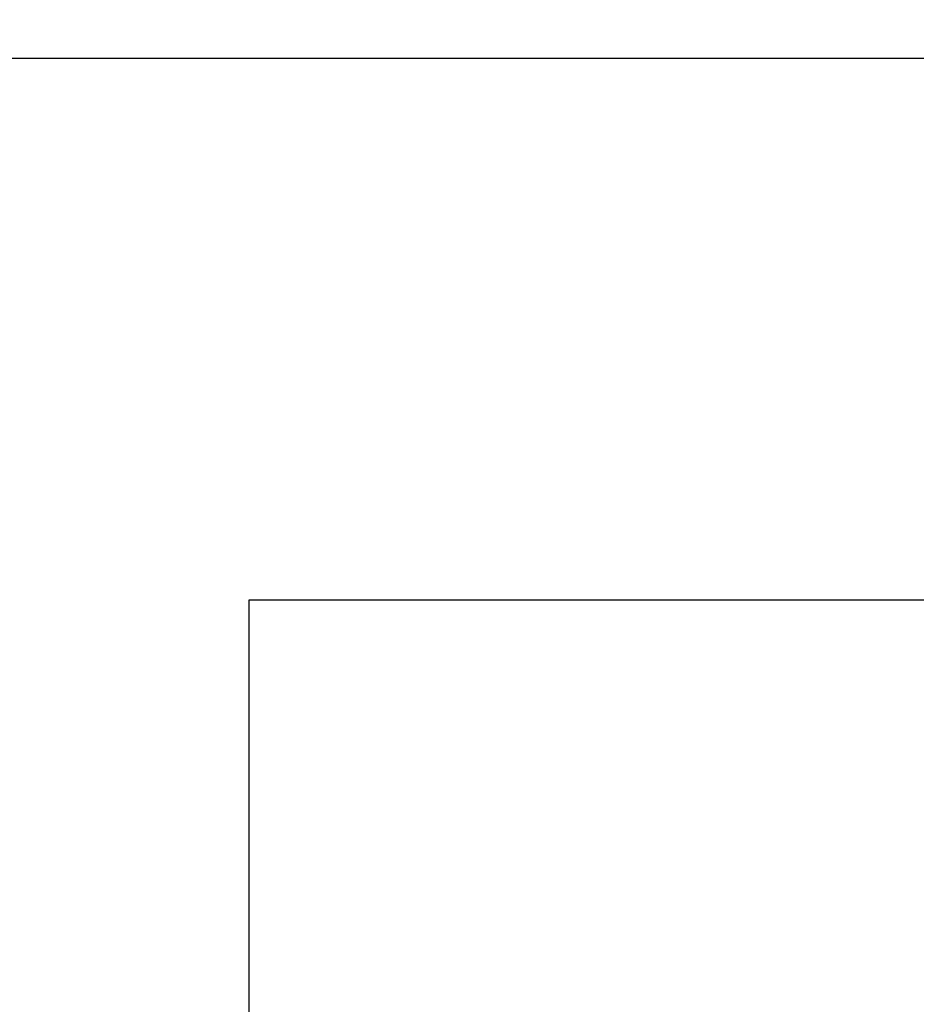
# Model space of a CAD drawing. Header units: millimetres. Extents: x 6161 to 8965, y -9035 to -5431.
# Tile 249 of 256: x 6748 to 6814, y -5983 to -5910. Entities that reach past the tile are written whole.
import ezdxf

# ---------------------------------------------------------------- set-up
doc = ezdxf.new("R2010")
doc.units = ezdxf.units.MM
doc.layers.add('Ściany', color=7, linetype='Continuous')
doc.styles.add('dwg_wymiary 50', font='romans.shx', dxfattribs={"width": 0.7, "height": 15})
doc.dimstyles.new('1-50', dxfattribs={"dimtxt": 15, "dimasz": 0.8, "dimexe": 1.25, "dimexo": 0.625, "dimgap": 3, "dimtad": 1, "dimdec": 0, "dimrnd": 0.5, "dimtxsty": 'dwg_wymiary 50', "dimblk": 'dwg_dimtick', "dimcen": 8, "dimse1": 1, "dimse2": 1, "dimclrd": 7, "dimclrt": 7, "dimadec": 0, "dimazin": 0, "dimtfac": 1, "dimtdec": 0, "dimtmove": 0, "dimatfit": 3, "dimldrblk": 'DOT', "dimfxl": 0, "dimarcsym": 0})

# ---------------------------------------------------------------- blocks, each defined once
blk = doc.blocks.new('dwg_dimtick')
for p, q in [((0, -8.5), (0, 8.5)), ((-6.01, -6.01), (6.01, 6.01)), ((-8.5, 0), (8.5, 0))]:
    blk.add_line(p, q)
blk = doc.blocks.new('*D605')
at = {"color": 7, "lineweight": -2, "transparency": 16777216}
blk.add_line((6279.633, -5788.027), (8778.442, -5788.027), dxfattribs=at)
at = {"layer": 'Defpoints', "color": 0, "transparency": 16777216}
for p in [(8779.242, -5788.027), (6278.833, -5912.817), (8779.242, -5912.817)]:
    blk.add_point(p, dxfattribs=at)
at = {"color": 7, "lineweight": -2, "transparency": 16777216, "xscale": 0.8, "yscale": 0.8, "zscale": 0.8, "rotation": 180}
blk.add_blockref('dwg_dimtick', (6278.833, -5788.027), dxfattribs=at)
at = {"color": 7, "lineweight": -2, "transparency": 16777216, "xscale": 0.8, "yscale": 0.8, "zscale": 0.8}
blk.add_blockref('dwg_dimtick', (8779.242, -5788.027), dxfattribs=at)
at = {"color": 7, "transparency": 16777216, "insert": (7529.037, -5777.527), "char_height": 15, "attachment_point": 5, "style": 'dwg_wymiary 50'}
blk.add_mtext('2501', dxfattribs=at)
blk = doc.blocks.new('_Dot')
at = {"color": 0, "linetype": 'ByBlock', "lineweight": -2}
blk.add_line((-0.5, 0), (-1, 0), dxfattribs=at)
at = {"color": 0, "linetype": 'ByBlock', "const_width": 0.5}
blk.add_lwpolyline([(-0.25, 0, 1), (0.25, 0, 1)], format="xyb", close=True, dxfattribs=at)

msp = doc.modelspace()

# ---------------------------------------------------------------- linework, layer by layer
at = {"layer": 'Ściany'}
for points in [[(8273.242, -5912.817), (7564.031, -5912.817), (7564.031, -5952.817), (7789.668, -5952.817), (7789.668, -6239.383), (7384.031, -6239.383), (7384.031, -5952.817), (7444.031, -5952.817), (7444.031, -5912.817), (6278.833, -5912.817), (6278.833, -6795.225)], [(6764.872, -6162.317), (6764.872, -5952.817), (6903.833, -5952.817), (6903.833, -5957.817), (6913.833, -5957.817), (6913.833, -5952.817), (7033.833, -5952.817), (7033.833, -6052.817), (6913.833, -6052.817), (6913.833, -6047.817), (6903.833, -6047.817), (6903.833, -6062.817)]]:
    msp.add_lwpolyline(points, dxfattribs=at)

# ---------------------------------------------------------------- dimensions: what is measured, and where the dimension line sits
at = {"color": 3}
dim = msp.add_linear_dim(base=(8779.242, -5788.027), p1=(6278.833, -5912.817), p2=(8779.242, -5912.817), dimstyle='1-50', override={"dimtxsty": 'dwg_wymiary 50', "dimldrblk": 'Dot'}, dxfattribs=at)
dim.commit()
dim.dimension.update_dxf_attribs({"geometry": '*D605', "text_midpoint": (7529.037, -5777.527)})

doc.saveas('drawing.dxf')
